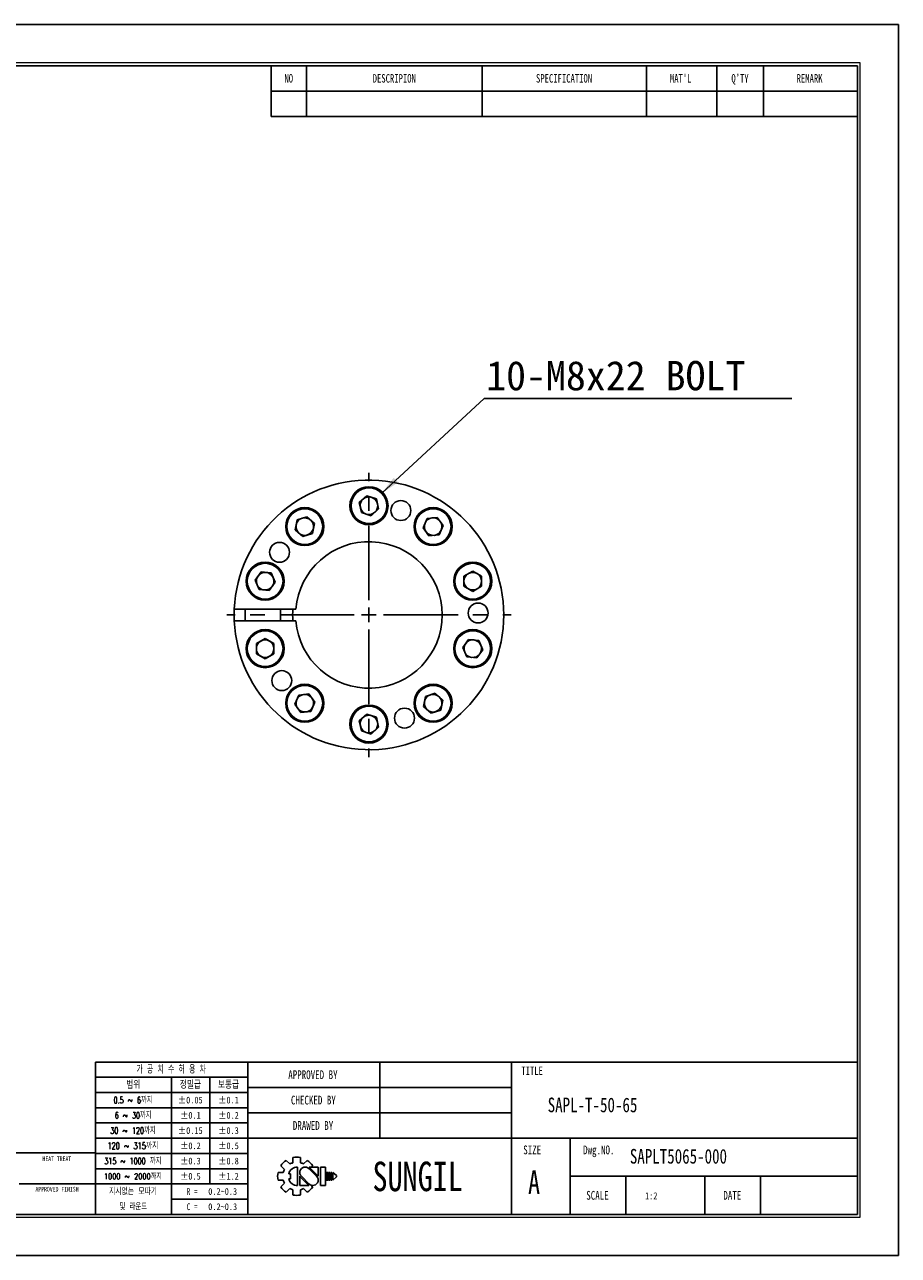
# Model space of a CAD drawing. Header units: millimetres. Extents: x 0 to 297, y 0 to 210.
# Tile 2 of 2: x 148 to 297, y 0 to 210. Entities that reach past the tile are written whole.
import ezdxf
from ezdxf.enums import TextEntityAlignment as Align

# ---------------------------------------------------------------- set-up
doc = ezdxf.new("R2010")
doc.units = ezdxf.units.MM
doc.header["$PDSIZE"] = -1
doc.linetypes.add('CENTERX2', pattern=[20.32, 12.7, -2.54, 2.54, -2.54])
doc.layers.add('문자', color=7, linetype='Continuous')
doc.layers.add('중심선', color=1, linetype='CENTERX2')
doc.layers.add('치수선', color=5, linetype='Continuous', lineweight=15)
doc.styles.add('SLDTEXTSTYLE0', font='TXT', dxfattribs={"width": 0.75})
doc.styles.add('SLDTEXTSTYLE1', font='TXT', dxfattribs={"width": 0.634615, "bigfont": 'bigfont'})
doc.styles.add('SLDTEXTSTYLE2', font='TXT', dxfattribs={"width": 0.75, "bigfont": 'bigfont'})
doc.styles.add('SLDTEXTSTYLE3', font='TXT', dxfattribs={"width": 0.694444, "bigfont": 'bigfont'})
doc.styles.add('SLDTEXTSTYLE4', font='TXT', dxfattribs={"width": 0.6875, "bigfont": 'bigfont'})
doc.styles.add('SLDTEXTSTYLE5', font='TXT', dxfattribs={"width": 0.7, "bigfont": 'bigfont'})
doc.styles.add('SLDTEXTSTYLE6', font='TXT', dxfattribs={"width": 0.692308, "bigfont": 'bigfont'})
doc.styles.add('SLDTEXTSTYLE7', font='TXT', dxfattribs={"width": 0.666667})
doc.dimstyles.new('SLDDIMSTYLE2', dxfattribs={"dimtxt": 0.18, "dimasz": 3.302, "dimexe": 0, "dimexo": 0.0625, "dimgap": 0, "dimtad": 0, "dimtih": 1, "dimtoh": 1, "dimdec": 0, "dimrnd": 1e-09, "dimzin": 0, "dimdsep": 46, "dimtxsty": 'Standard', "dimsah": 1, "dimcen": 0.09, "dimadec": 0, "dimazin": 0, "dimtfac": 3.302, "dimtdec": 0, "dimtofl": 0, "dimtmove": 0, "dimatfit": 3, "dimfxl": 1, "dimfrac": 2, "dimtolj": 1, "dimtzin": 0, "dimarcsym": 0})

# ---------------------------------------------------------------- blocks, each defined once
blk = doc.blocks.new('AAAA')
at = {"color": 250, "true_color": 0x191924}
for p, q in [((-298.87, 124.28), (-595.87, 124.28)), ((-298.87, -85.72), (-298.87, 124.28)), ((-595.87, -85.72), (-298.87, -85.72))]:
    blk.add_line(p, q, dxfattribs=at)
at = {"lineweight": 0}
for p, q in [((-305.37, 117.78), (-585.87, 117.78)), ((-305.37, -79.22), (-305.37, 117.78)), ((-585.87, -79.22), (-305.37, -79.22))]:
    blk.add_line(p, q, dxfattribs=at)
for p, q in [((-305.87, 117.28), (-585.37, 117.28)), ((-405.87, 117.28), (-405.87, 108.62)), ((-399.87, 117.28), (-399.87, 108.62)), ((-369.87, 117.28), (-369.87, 108.62)), ((-341.87, 117.28), (-341.87, 108.62)), ((-329.87, 117.28), (-329.87, 108.62)), ((-321.87, 117.28), (-321.87, 108.62)), ((-305.87, -78.72), (-305.87, 117.28)), ((-405.87, 112.95), (-305.87, 112.95)), ((-405.87, 108.62), (-305.87, 108.62)), ((-305.87, -52.72), (-435.87, -52.72)), ((-435.87, -52.72), (-435.87, -78.72)), ((-409.87, -52.72), (-409.87, -78.72)), ((-387.37, -52.72), (-387.37, -65.72)), ((-364.87, -52.72), (-364.87, -78.72)), ((-409.87, -55.32), (-435.87, -55.32)), ((-422.87, -55.32), (-422.87, -78.72)), ((-416.37, -55.32), (-416.37, -73.52)), ((-409.87, -57.92), (-435.87, -57.92)), ((-364.87, -57.05), (-409.87, -57.05)), ((-409.87, -60.52), (-435.87, -60.52)), ((-364.87, -61.38), (-409.87, -61.38)), ((-409.87, -63.12), (-435.87, -63.12)), ((-409.87, -65.72), (-435.87, -65.72)), ((-305.87, -65.72), (-409.87, -65.72)), ((-354.87, -65.72), (-354.87, -78.72)), ((-435.87, -68.22), (-533.87, -68.22)), ((-409.87, -68.32), (-435.87, -68.32)), ((-402.17, -69.02), (-402.17, -69.9)), ((-400.87, -69.02), (-400.87, -69.9)), ((-409.87, -70.92), (-435.87, -70.92)), ((-404.24, -70.42), (-403.62, -71.04)), ((-403.32, -69.5), (-402.7, -70.12)), ((-401.37, -70.64), (-401.37, -73.79)), ((-400.35, -70.12), (-399.72, -69.5)), ((-398.13, -72.22), (-399.46, -70.88)), ((-397.85, -72.19), (-399.4, -70.64)), ((-399.4, -70.64), (-397.85, -70.64)), ((-399.03, -70.64), (-398.81, -70.42)), ((-397.85, -70.64), (-397.85, -72.22)), ((-397.48, -70.64), (-397.48, -73.79)), ((-397.48, -70.64), (-396.61, -70.64)), ((-396.61, -70.64), (-396.61, -73.79)), ((-404.71, -71.57), (-403.84, -71.57)), ((-404.71, -71.57), (-403.84, -71.57)), ((-404.71, -72.86), (-403.84, -72.86)), ((-404.24, -74.01), (-403.62, -73.39)), ((-402.89, -71.78), (-402.59, -71.78)), ((-402.89, -72.65), (-402.59, -72.65)), ((-402.59, -71.78), (-402.59, -72.65)), ((-401.01, -72.22), (-401.01, -73.79)), ((-401.01, -72.24), (-399.45, -73.79)), ((-400.73, -72.22), (-399.39, -73.55)), ((-396.46, -71.57), (-396.46, -72.86)), ((-396.46, -71.57), (-396.24, -71.57)), ((-396.46, -72.86), (-396.24, -72.86)), ((-396.24, -71.57), (-396.24, -72.86)), ((-396.09, -71.57), (-396.09, -72.86)), ((-396.09, -71.57), (-395.88, -71.57)), ((-396.09, -72.86), (-395.88, -72.86)), ((-395.88, -71.57), (-395.88, -72.86)), ((-395.72, -71.57), (-395.72, -72.86)), ((-395.72, -71.57), (-395.51, -71.57)), ((-395.72, -72.86), (-395.51, -72.86)), ((-395.51, -71.57), (-395.51, -72.86)), ((-395.36, -71.57), (-395.36, -72.86)), ((-395.36, -71.57), (-394.71, -72.11)), ((-394.71, -72.32), (-395.36, -72.86)), ((-394.71, -72.11), (-394.71, -72.22)), ((-394.71, -72.11), (-394.71, -72.32)), ((-394.71, -72.22), (-394.71, -72.32)), ((-305.87, -72.22), (-354.87, -72.22)), ((-345.37, -72.22), (-345.37, -78.72)), ((-331.87, -72.22), (-331.87, -78.72)), ((-322.37, -72.22), (-322.37, -78.72)), ((-448.87, -73.52), (-435.87, -73.52)), ((-409.87, -73.52), (-435.87, -73.52)), ((-403.32, -74.93), (-402.7, -74.31)), ((-402.17, -74.53), (-402.17, -75.41)), ((-401.01, -73.79), (-399.45, -73.79)), ((-400.87, -74.53), (-400.87, -75.41)), ((-400.35, -74.31), (-399.72, -74.93)), ((-399.08, -73.74), (-398.81, -74.01)), ((-397.48, -73.79), (-396.61, -73.79)), ((-409.87, -76.12), (-422.87, -76.12)), ((-585.37, -78.72), (-305.87, -78.72))]:
    blk.add_line(p, q)
for centre, radius, start, end in [((-401.52, -72.22), 3.26, 78.4943, 101.5057), ((-401.52, -72.22), 3.26, 123.4943, 146.5057), ((-401.52, -72.22), 2.4, 150.6872, 164.3128), ((-401.37, -72.22), 1.58, 90, 164.0671), ((-401.52, -72.22), 2.4, 105.6872, 119.3128), ((-400.09, -71.56), 0.919, 43.2202, 225.8282), ((-401.52, -72.22), 2.4, 60.6872, 74.3128), ((-401.52, -72.22), 3.26, 33.4943, 56.5057), ((-401.52, -72.22), 3.26, 168.4943, 191.5057), ((-401.52, -72.22), 2.4, 195.6872, 209.3128), ((-401.37, -72.22), 1.58, 195.9329, 270), ((-398.77, -72.87), 0.919, 223.2202, 45.8282), ((-401.52, -72.22), 3.26, 213.4943, 236.5057), ((-401.52, -72.22), 2.4, 240.6872, 254.3128), ((-401.52, -72.22), 3.26, 258.4943, 281.5057), ((-401.52, -72.22), 2.4, 285.6872, 299.3128), ((-401.52, -72.22), 3.26, 303.4943, 326.5057)]:
    blk.add_arc(centre, radius, start, end)
for p in [(-387.37, -57.05), (-387.37, -61.38)]:
    blk.add_point(p)
at = {"color": 250, "true_color": 0x191924, "width": 0.75}
for tag, height, style, p in [('TITLE', 2.5, 'SLDTEXTSTYLE2', (-358.7, -62.04)), ('도번', 2.5, 'SLDTEXTSTYLE2', (-344.69, -70.81)), ('필렛', 1.15, 'SLDTEXTSTYLE0', (-416.62, -75.73)), ('SCALE', 1.2, 'SLDTEXTSTYLE0', (-342.09, -76.51)), ('DATE', 1.2, 'SLDTEXTSTYLE0', (-318.85, -76.56)), ('모따기', 1.15, 'SLDTEXTSTYLE0', (-416.62, -78.33))]:
    blk.add_attdef(tag, text='', height=height, dxfattribs=dict(at, style=style)).set_placement(p, align=Align.BOTTOM_LEFT)
at = {"layer": '문자', "attachment_point": 2}
for s, insert, char_height, style in [('NO', (-402.88, 115.84), 1.444, 'SLDTEXTSTYLE0'), ('DESCRIPION', (-384.88, 115.84), 1.444, 'SLDTEXTSTYLE0'), ('SPECIFICATION', (-355.91, 115.84), 1.444, 'SLDTEXTSTYLE0'), ("MAT'L", (-336.01, 115.84), 1.444, 'SLDTEXTSTYLE0'), ("Q'TY", (-325.89, 115.84), 1.444, 'SLDTEXTSTYLE0'), ('REMARK', (-314.02, 115.84), 1.444, 'SLDTEXTSTYLE0'), ('가 공 치 수 허 용 차', (-422.94, -53.37), 1.3, 'SLDTEXTSTYLE1'), ('APPROVED BY', (-398.76, -54.14), 1.5, 'SLDTEXTSTYLE0'), ('TITLE', (-361.36, -53.5), 1.444, 'SLDTEXTSTYLE0'), ('범위', (-429.4, -56), 1.25, 'SLDTEXTSTYLE2'), ('정밀급', (-419.66, -56), 1.25, 'SLDTEXTSTYLE2'), ('보통급', (-413.16, -56), 1.25, 'SLDTEXTSTYLE2'), ('0.5 ~ 6까지', (-429.45, -58.67), 1.1, 'SLDTEXTSTYLE3'), ('±0.05', (-419.68, -58.64), 1.15, 'SLDTEXTSTYLE0'), ('±0.1', (-413.16, -58.64), 1.15, 'SLDTEXTSTYLE0'), ('CHECKED BY', (-398.68, -58.47), 1.5, 'SLDTEXTSTYLE0'), ('6 ~ 30까지', (-429.43, -61.27), 1.1, 'SLDTEXTSTYLE4'), ('±0.1', (-419.66, -61.24), 1.15, 'SLDTEXTSTYLE0'), ('±0.2', (-413.16, -61.24), 1.15, 'SLDTEXTSTYLE0'), ('DRAWED BY', (-398.74, -62.8), 1.5, 'SLDTEXTSTYLE0'), ('30 ~ 120까지', (-429.46, -63.87), 1.1, 'SLDTEXTSTYLE5'), ('±0.15', (-419.68, -63.84), 1.15, 'SLDTEXTSTYLE0'), ('±0.3', (-413.16, -63.84), 1.15, 'SLDTEXTSTYLE0'), ('120 ~ 315까지', (-429.47, -66.47), 1.1, 'SLDTEXTSTYLE2'), ('±0.2', (-419.66, -66.44), 1.15, 'SLDTEXTSTYLE0'), ('±0.5', (-413.16, -66.44), 1.15, 'SLDTEXTSTYLE0'), ('SIZE', (-361.35, -66.97), 1.5, 'SLDTEXTSTYLE0'), ('Dwg.NO.', (-349.99, -66.97), 1.5, 'SLDTEXTSTYLE0'), ('HEAT TREAT', (-442.45, -68.82), 0.8, 'SLDTEXTSTYLE0'), ('315 ~ 1000 까지', (-429.48, -69.07), 1.1, 'SLDTEXTSTYLE6'), ('±0.3', (-419.66, -69.04), 1.15, 'SLDTEXTSTYLE0'), ('±0.8', (-413.16, -69.04), 1.15, 'SLDTEXTSTYLE0'), ('SUNGIL', (-380.89, -69.72), 5.032, 'SLDTEXTSTYLE0'), ('A', (-361.03, -71.23), 4, 'SLDTEXTSTYLE0'), ('1000 ~ 2000까지', (-429.47, -71.73), 0.99, 'SLDTEXTSTYLE2'), ('±0.5', (-419.66, -71.64), 1.15, 'SLDTEXTSTYLE0'), ('±1.2', (-413.16, -71.64), 1.15, 'SLDTEXTSTYLE0'), ('APPROVED FINISH', (-442.42, -74.02), 0.8, 'SLDTEXTSTYLE0'), ('지시없는 모따기', (-429.45, -74.27), 1.1, 'SLDTEXTSTYLE2'), ('R =', (-419.36, -74.24), 1.15, 'SLDTEXTSTYLE7'), ('SCALE', (-350.21, -74.72), 1.5, 'SLDTEXTSTYLE0'), ('DATE', (-327.2, -74.72), 1.5, 'SLDTEXTSTYLE0'), ('및 라운드', (-429.41, -76.87), 1.1, 'SLDTEXTSTYLE5'), ('C =', (-419.36, -76.84), 1.15, 'SLDTEXTSTYLE7')]:
    blk.add_mtext(s, dxfattribs=dict(at, insert=insert, char_height=char_height, style=style))
blk = doc.blocks.new('SW_NOTE_0')
at = {"layer": '문자', "color": 0}
blk.add_line((52.52, 0), (0, 0), dxfattribs=at)
at = {"layer": '문자', "color": 0, "insert": (0.37, 6.43), "char_height": 5, "attachment_point": 1}
blk.add_mtext('{\\C3;10-M8x22 BOLT}', dxfattribs=at)
blk = doc.blocks.new('SW_CENTERMARKSYMBOL_0')
at = {"layer": '중심선', "color": 0}
for p, q in [((0, 2.5), (0, 24.25)), ((-2.5, 0), (-24.25, 0)), ((0, 0), (-1.25, 0)), ((0, 0), (0, 1.25)), ((0, 0), (0, -1.25)), ((0, 0), (1.25, 0)), ((2.5, 0), (24.25, 0)), ((0, -2.5), (0, -24.25))]:
    blk.add_line(p, q, dxfattribs=at)

msp = doc.modelspace()

# ---------------------------------------------------------------- linework, layer by layer
for p, q in [((205.0583, 128.5005), (206.3455, 129.6595)), ((205.4185, 126.8063), (205.0583, 128.5005)), ((206.3455, 129.6595), (207.9928, 129.1243)), ((207.9928, 129.1243), (208.3529, 127.4301)), ((194.471, 125.5672), (196.1182, 126.1024)), ((196.1182, 126.1024), (197.4054, 124.9435)), ((207.0657, 126.2711), (205.4185, 126.8063)), ((208.3529, 127.4301), (207.0657, 126.2711)), ((194.1108, 123.873), (194.471, 125.5672)), ((197.4054, 124.9435), (197.0453, 123.2493)), ((215.9306, 124.2272), (216.6351, 125.8095)), ((216.9486, 122.8259), (215.9306, 124.2272)), ((216.6351, 125.8095), (218.3576, 125.9905)), ((218.3576, 125.9905), (219.3757, 124.5893)), ((219.3757, 124.5893), (218.6712, 123.007)), ((195.398, 122.714), (194.1108, 123.873)), ((197.0453, 123.2493), (195.398, 122.714)), ((218.6712, 123.007), (216.9486, 122.8259)), ((187.2696, 115.2768), (188.2877, 116.678)), ((188.2877, 116.678), (190.0103, 116.497)), ((190.0103, 116.497), (190.7148, 114.9147)), ((222.9191, 115.9618), (224.4191, 116.8278)), ((222.9191, 114.2297), (222.9191, 115.9618)), ((224.4191, 116.8278), (225.9191, 115.9618)), ((225.9191, 115.9618), (225.9191, 114.2297)), ((187.9741, 113.6945), (187.2696, 115.2768)), ((189.6967, 113.5134), (187.9741, 113.6945)), ((190.7148, 114.9147), (189.6967, 113.5134)), ((224.4191, 113.3637), (222.9191, 114.2297)), ((225.9191, 114.2297), (224.4191, 113.3637)), ((183.7274, 110.3403), (194.2457, 110.3403)), ((194.2457, 108.3403), (183.7274, 108.3403)), ((187.4922, 104.4509), (188.9922, 105.3169)), ((188.9922, 105.3169), (190.4922, 104.4509)), ((222.6965, 103.7659), (223.7146, 105.1672)), ((223.7146, 105.1672), (225.4371, 104.9861)), ((187.4922, 102.7188), (187.4922, 104.4509)), ((190.4922, 104.4509), (190.4922, 102.7188)), ((223.401, 102.1836), (222.6965, 103.7659)), ((226.1416, 103.4038), (225.1235, 102.0025)), ((225.4371, 104.9861), (226.1416, 103.4038)), ((188.9922, 101.8528), (187.4922, 102.7188)), ((190.4922, 102.7188), (188.9922, 101.8528)), ((225.1235, 102.0025), (223.401, 102.1836)), ((194.0356, 94.0913), (194.74, 95.6736)), ((194.74, 95.6736), (196.4626, 95.8547)), ((196.4626, 95.8547), (197.4807, 94.4534)), ((216.0058, 93.7371), (216.366, 95.4313)), ((216.366, 95.4313), (218.0132, 95.9666)), ((218.0132, 95.9666), (219.3004, 94.8076)), ((219.3004, 94.8076), (218.9403, 93.1134)), ((195.0536, 92.69), (194.0356, 94.0913)), ((196.7762, 92.8711), (195.0536, 92.69)), ((197.4807, 94.4534), (196.7762, 92.8711)), ((205.0583, 91.2505), (206.3455, 92.4095)), ((206.3455, 92.4095), (207.9928, 91.8743)), ((217.293, 92.5782), (216.0058, 93.7371)), ((218.9403, 93.1134), (217.293, 92.5782)), ((205.4185, 89.5563), (205.0583, 91.2505)), ((207.9928, 91.8743), (208.3529, 90.1801)), ((207.0657, 89.0211), (205.4185, 89.5563)), ((208.3529, 90.1801), (207.0657, 89.0211))]:
    msp.add_line(p, q)
at = {"flags": 128}
msp.add_lwpolyline([(185.6043, 110.3403), (185.5806, 109.3403), (185.6043, 108.3403)], dxfattribs=at)
for centre, radius in [((206.7056, 127.9653), 3.25), ((206.7056, 127.9653), 3.05), ((212.151, 127.1515), 1.7), ((195.7581, 124.4082), 3.25), ((195.7581, 124.4082), 3.05), ((217.6531, 124.4082), 3.25), ((217.6531, 124.4082), 3.05), ((191.4489, 120.0232), 1.7), ((188.9922, 115.0957), 3.25), ((188.9922, 115.0957), 3.05), ((224.4191, 115.0957), 3.25), ((224.4191, 115.0957), 3.05), ((225.3278, 109.6653), 1.7), ((188.9922, 103.5849), 3.25), ((188.9922, 103.5849), 3.05), ((224.4191, 103.5849), 3.25), ((224.4191, 103.5849), 3.05), ((191.831, 98.1315), 1.7), ((195.7581, 94.2724), 3.25), ((195.7581, 94.2724), 3.05), ((217.6531, 94.2724), 3.25), ((217.6531, 94.2724), 3.05), ((206.7056, 90.7153), 3.25), ((206.7056, 90.7153), 3.05), ((212.7693, 91.73), 1.7)]:
    msp.add_circle(centre, radius)
for centre, radius, start, end in [((206.7056, 109.3403), 23, 182.491906, 177.508094), ((206.7056, 127.9653), 1.5, 132, 192), ((206.7056, 127.9653), 1.5, 72, 132), ((206.7056, 127.9653), 1.5, 12, 72), ((206.7056, 127.9653), 1.5, 312, 12), ((206.7056, 127.9653), 1.5, 192, 252), ((206.7056, 127.9653), 1.5, 252, 312), ((195.7581, 124.4082), 1.5, 168, 228), ((195.7581, 124.4082), 1.5, 108, 168), ((195.7581, 124.4082), 1.5, 48, 108), ((195.7581, 124.4082), 1.5, 288, 348), ((195.7581, 124.4082), 1.5, 348, 48), ((217.6531, 124.4082), 1.5, 156, 216), ((217.6531, 124.4082), 1.5, 96, 156), ((217.6531, 124.4082), 1.5, 36, 96), ((217.6531, 124.4082), 1.5, 336, 36), ((206.7056, 109.3403), 12.5, 184.588566, 175.411434), ((195.7581, 124.4082), 1.5, 228, 288), ((217.6531, 124.4082), 1.5, 216, 276), ((217.6531, 124.4082), 1.5, 276, 336), ((188.9922, 115.0957), 1.5, 144, 204), ((188.9922, 115.0957), 1.5, 84, 144), ((188.9922, 115.0957), 1.5, 24, 84), ((188.9922, 115.0957), 1.5, 324, 24), ((224.4191, 115.0957), 1.5, 120, 180), ((224.4191, 115.0957), 1.5, 60, 120), ((224.4191, 115.0957), 1.5, 0, 60), ((188.9922, 115.0957), 1.5, 204, 264), ((188.9922, 115.0957), 1.5, 264, 324), ((224.4191, 115.0957), 1.5, 180, 240), ((224.4191, 115.0957), 1.5, 240, 300), ((224.4191, 115.0957), 1.5, 300, 0), ((206.7056, 109.3403), 23, 177.508094, 182.491906), ((206.7056, 109.3403), 15.12, 176.207838, 183.792162), ((206.7056, 109.3403), 13.0222, 175.595821, 184.404179), ((188.9922, 103.5849), 1.5, 60, 120), ((224.4191, 103.5849), 1.5, 84, 144), ((224.4191, 103.5849), 1.5, 24, 84), ((188.9922, 103.5849), 1.5, 120, 180), ((188.9922, 103.5849), 1.5, 180, 240), ((188.9922, 103.5849), 1.5, 0, 60), ((188.9922, 103.5849), 1.5, 300, 0), ((224.4191, 103.5849), 1.5, 144, 204), ((224.4191, 103.5849), 1.5, 204, 264), ((224.4191, 103.5849), 1.5, 324, 24), ((188.9922, 103.5849), 1.5, 240, 300), ((224.4191, 103.5849), 1.5, 264, 324), ((195.7581, 94.2724), 1.5, 156, 216), ((195.7581, 94.2724), 1.5, 96, 156), ((195.7581, 94.2724), 1.5, 36, 96), ((195.7581, 94.2724), 1.5, 336, 36), ((217.6531, 94.2724), 1.5, 168, 228), ((217.6531, 94.2724), 1.5, 108, 168), ((217.6531, 94.2724), 1.5, 48, 108), ((217.6531, 94.2724), 1.5, 348, 48), ((195.7581, 94.2724), 1.5, 216, 276), ((195.7581, 94.2724), 1.5, 276, 336), ((217.6531, 94.2724), 1.5, 228, 288), ((217.6531, 94.2724), 1.5, 288, 348), ((206.7056, 90.7153), 1.5, 132, 192), ((206.7056, 90.7153), 1.5, 192, 252), ((206.7056, 90.7153), 1.5, 72, 132), ((206.7056, 90.7153), 1.5, 12, 72), ((206.7056, 90.7153), 1.5, 312, 12), ((206.7056, 90.7153), 1.5, 252, 312)]:
    msp.add_arc(centre, radius, start, end)

# ---------------------------------------------------------------- block references
at = {"color": 7, "linetype": 'Continuous'}
ref = msp.add_blockref('AAAA', (595.9023, 85.7758), dxfattribs=at)
ref.add_attrib('모따기', '0.2~0.3', dxfattribs={"layer": '문자', "height": 1.15, "style": 'SLDTEXTSTYLE0', "width": 0.75}).set_placement((179.2831, 7.4487), align=Align.BOTTOM_LEFT)
ref.add_attrib('필렛', '0.2~0.3', dxfattribs={"layer": '문자', "height": 1.15, "style": 'SLDTEXTSTYLE0', "width": 0.75}).set_placement((179.2831, 10.0487), align=Align.BOTTOM_LEFT)
ref.add_attrib('TITLE', 'SAPL-T-50-65', dxfattribs={"layer": '문자', "height": 2.5, "style": 'SLDTEXTSTYLE0', "width": 0.75}).set_placement((237.1988, 23.734), align=Align.BOTTOM_LEFT)
ref.add_attrib('도번', 'SAPLT5065-000', dxfattribs={"layer": '문자', "height": 2.5, "style": 'SLDTEXTSTYLE0', "width": 0.75}).set_placement((251.2143, 14.9705), align=Align.BOTTOM_LEFT)
ref.add_attrib('SCALE', '1:2', dxfattribs={"layer": '문자', "height": 1.2, "style": 'SLDTEXTSTYLE0', "width": 0.75}).set_placement((253.8142, 9.2616), align=Align.BOTTOM_LEFT)
at = {"layer": '중심선'}
msp.add_blockref('SW_CENTERMARKSYMBOL_0', (206.7056, 109.3403), dxfattribs=at)
at = {"layer": '치수선'}
msp.add_blockref('SW_NOTE_0', (226.3349, 146.2388), dxfattribs=at)

# ---------------------------------------------------------------- leaders
msp.add_leader([(208.8804, 130.1037), (226.3349, 146.2388)], dimstyle='SLDDIMSTYLE2', dxfattribs=at)

doc.saveas('drawing.dxf')
